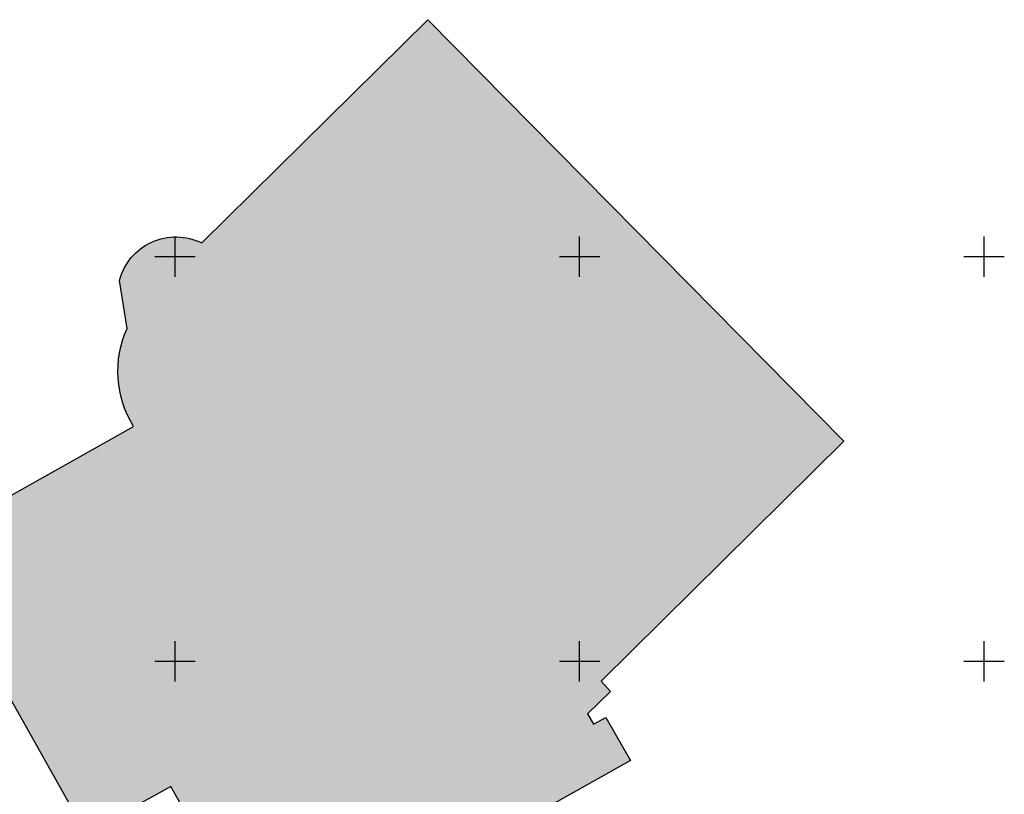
# Model space of a CAD drawing. Header units: millimetres. Extents: x 4385 to 11928, y 17253 to 36963.
# Tile 184 of 256: x 6031 to 6152, y 18684 to 18779. Entities that reach past the tile are written whole.
import ezdxf

# ---------------------------------------------------------------- set-up
doc = ezdxf.new("R2010")
doc.units = ezdxf.units.MM
doc.layers.add('Геоподоснова_34179-21 от 9.08.21$0$Координатные кресты', color=7, linetype='Continuous', lineweight=25)
doc.layers.add('ГП_здан_сущ', color=7, linetype='Continuous')
doc.layers.add('ГП_здан_сущ_штриховка', color=253, linetype='Continuous', lineweight=0, true_color=0x828282)

# ---------------------------------------------------------------- blocks, each defined once
blk = doc.blocks.new('Геоподоснова_34179-21 от 9.08.21$0$KREST_64')
at = {"layer": 'Геоподоснова_34179-21 от 9.08.21$0$Координатные кресты', "color": 7, "linetype": 'Continuous', "lineweight": 25}
for p, q in [((0, -2.5), (0, 2.5)), ((-2.5, 0), (2.5, 0))]:
    blk.add_line(p, q, dxfattribs=at)
blk = doc.blocks.new('Геоподоснова_34179-21 от 9.08.21$0$KREST_65')
at = {"layer": 'Геоподоснова_34179-21 от 9.08.21$0$Координатные кресты', "color": 7, "linetype": 'Continuous', "lineweight": 25}
for p, q in [((0, -2.5), (0, 2.5)), ((-2.5, 0), (2.5, 0))]:
    blk.add_line(p, q, dxfattribs=at)
blk = doc.blocks.new('Геоподоснова_34179-21 от 9.08.21$0$KREST_75')
at = {"layer": 'Геоподоснова_34179-21 от 9.08.21$0$Координатные кресты', "color": 7, "linetype": 'Continuous', "lineweight": 25}
for p, q in [((0, -2.5), (0, 2.5)), ((-2.5, 0), (2.5, 0))]:
    blk.add_line(p, q, dxfattribs=at)
blk = doc.blocks.new('Геоподоснова_34179-21 от 9.08.21$0$KREST_76')
at = {"layer": 'Геоподоснова_34179-21 от 9.08.21$0$Координатные кресты', "color": 7, "linetype": 'Continuous', "lineweight": 25}
for p, q in [((0, -2.5), (0, 2.5)), ((-2.5, 0), (2.5, 0))]:
    blk.add_line(p, q, dxfattribs=at)
blk = doc.blocks.new('Геоподоснова_34179-21 от 9.08.21$0$KREST_81')
at = {"layer": 'Геоподоснова_34179-21 от 9.08.21$0$Координатные кресты', "color": 7, "linetype": 'Continuous', "lineweight": 25}
for p, q in [((0, -2.5), (0, 2.5)), ((-2.5, 0), (2.5, 0))]:
    blk.add_line(p, q, dxfattribs=at)
blk = doc.blocks.new('Геоподоснова_34179-21 от 9.08.21$0$KREST_82')
at = {"layer": 'Геоподоснова_34179-21 от 9.08.21$0$Координатные кресты', "color": 7, "linetype": 'Continuous', "lineweight": 25}
for p, q in [((0, -2.5), (0, 2.5)), ((-2.5, 0), (2.5, 0))]:
    blk.add_line(p, q, dxfattribs=at)
blk = doc.blocks.new('Геоподоснова_34179-21 от 9.08.21')
at = {"layer": 'Геоподоснова_34179-21 от 9.08.21$0$Координатные кресты', "color": 7, "linetype": 'Continuous', "lineweight": 25}
for name, p in [('Геоподоснова_34179-21 от 9.08.21$0$KREST_65', (6050, 18750)), ('Геоподоснова_34179-21 от 9.08.21$0$KREST_76', (6100, 18750)), ('Геоподоснова_34179-21 от 9.08.21$0$KREST_82', (6150, 18750)), ('Геоподоснова_34179-21 от 9.08.21$0$KREST_64', (6050, 18700)), ('Геоподоснова_34179-21 от 9.08.21$0$KREST_75', (6100, 18700)), ('Геоподоснова_34179-21 от 9.08.21$0$KREST_81', (6150, 18700))]:
    blk.add_blockref(name, p, dxfattribs=at)

msp = doc.modelspace()

# ---------------------------------------------------------------- hatches: boundary and pattern name
at = {"layer": 'ГП_здан_сущ_штриховка', "linetype": 'Continuous'}
h = msp.add_hatch(color=256, dxfattribs=at)
edge = h.paths.add_edge_path()
edge.add_line((6018.917239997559, 18714.44314999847), (6044.868773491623, 18728.99525522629))
edge.add_arc((6055.95751736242, 18735.83082522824), 13.02632940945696, 155.9918182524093, 211.6514337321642, ccw=False)
edge.add_line((6044.058130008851, 18741.13080999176), (6043.12019000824, 18747.06198998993))
edge.add_arc((6050.094531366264, 18745.22066313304), 7.213315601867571, 63.63860369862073, 165.2105487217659, ccw=False)
edge.add_line((6053.297471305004, 18751.68387423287), (6081.259590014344, 18779.26958000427))
edge.add_line((6081.259590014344, 18779.26958000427), (6132.675970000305, 18727.18162999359))
edge.add_line((6132.675970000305, 18727.18162999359), (6102.653509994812, 18697.55068999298))
edge.add_line((6102.653509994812, 18697.55068999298), (6103.807169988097, 18696.27498998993))
edge.add_line((6103.807169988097, 18696.27498998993), (6100.973770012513, 18693.51504000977))
edge.add_line((6100.973770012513, 18693.51504000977), (6101.705760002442, 18692.21370000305))
edge.add_line((6101.705760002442, 18692.21370000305), (6103.237389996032, 18693.07150999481))
edge.add_line((6103.237389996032, 18693.07150999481), (6106.283959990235, 18687.74962999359))
edge.add_line((6106.283959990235, 18687.74962999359), (6061.757239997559, 18662.73843998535))
edge.add_line((6061.757239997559, 18662.73843998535), (6049.486139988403, 18684.52522000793))
edge.add_line((6049.486139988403, 18684.52522000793), (6039.000019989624, 18678.71774001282))
edge.add_line((6039.000019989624, 18678.71774001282), (6018.917239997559, 18714.44314999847))

# ---------------------------------------------------------------- linework, layer by layer
at = {"layer": 'ГП_здан_сущ'}
msp.add_lwpolyline([(6018.917239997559, 18714.44314999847), (6044.868773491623, 18728.99525522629, -0.247751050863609), (6044.058130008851, 18741.13080999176), (6043.12019000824, 18747.06198998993, -0.474684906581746), (6053.297471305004, 18751.68387423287), (6081.259590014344, 18779.26958000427), (6132.675970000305, 18727.18162999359), (6102.653509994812, 18697.55068999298), (6103.807169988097, 18696.27498998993), (6100.973770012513, 18693.51504000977), (6101.705760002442, 18692.21370000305), (6103.237389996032, 18693.07150999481), (6106.283959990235, 18687.74962999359), (6061.757239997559, 18662.73843998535), (6049.486139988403, 18684.52522000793), (6039.000019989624, 18678.71774001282)], format="xyb", close=True, dxfattribs=at)

# ---------------------------------------------------------------- block references
msp.add_blockref('Геоподоснова_34179-21 от 9.08.21', (0, 0))

doc.saveas('drawing.dxf')
